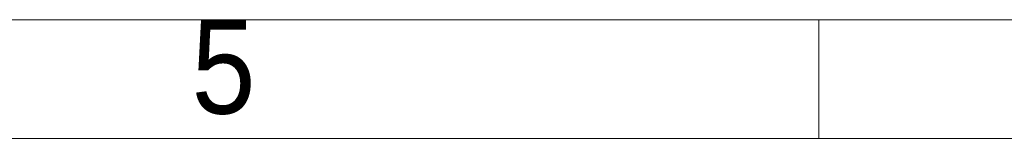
# Paper-space layout 'Hoja2' of a CAD drawing. Header units: millimetres. Extents: x 450 to 25135, y 150 to 17673.
# Tile 5 of 19: x 17757 to 18999, y 150 to 300. Entities that reach past the tile are written whole.
import ezdxf

# ---------------------------------------------------------------- set-up
doc = ezdxf.new("R2010")
doc.units = ezdxf.units.MM
doc.linetypes.add('SLD-Continua', pattern=[0])
doc.styles.add('SLDTEXTSTYLE3', font='GOTHIC.TTF', dxfattribs={"width": 0.913})

psp = doc.layouts.new('Hoja2')

# ---------------------------------------------------------------- linework, layer by layer
at = {"color": 7, "linetype": 'SLD-Continua', "lineweight": 18, "ltscale": 30}
for p, q in [((24930, 300), (600, 300)), ((19530, 300), (18480, 300)), ((18765, 300), (18765, 150)), ((25080, 150), (450, 150))]:
    psp.add_line(p, q, dxfattribs=at)

# ---------------------------------------------------------------- texts
at = {"color": 7, "linetype": 'Continuous', "lineweight": 0, "ltscale": 30, "insert": (18013.801, 300.409), "char_height": 119.062, "attachment_point": 2, "style": 'SLDTEXTSTYLE3'}
psp.add_mtext('5', dxfattribs=at)

doc.saveas('drawing.dxf')
